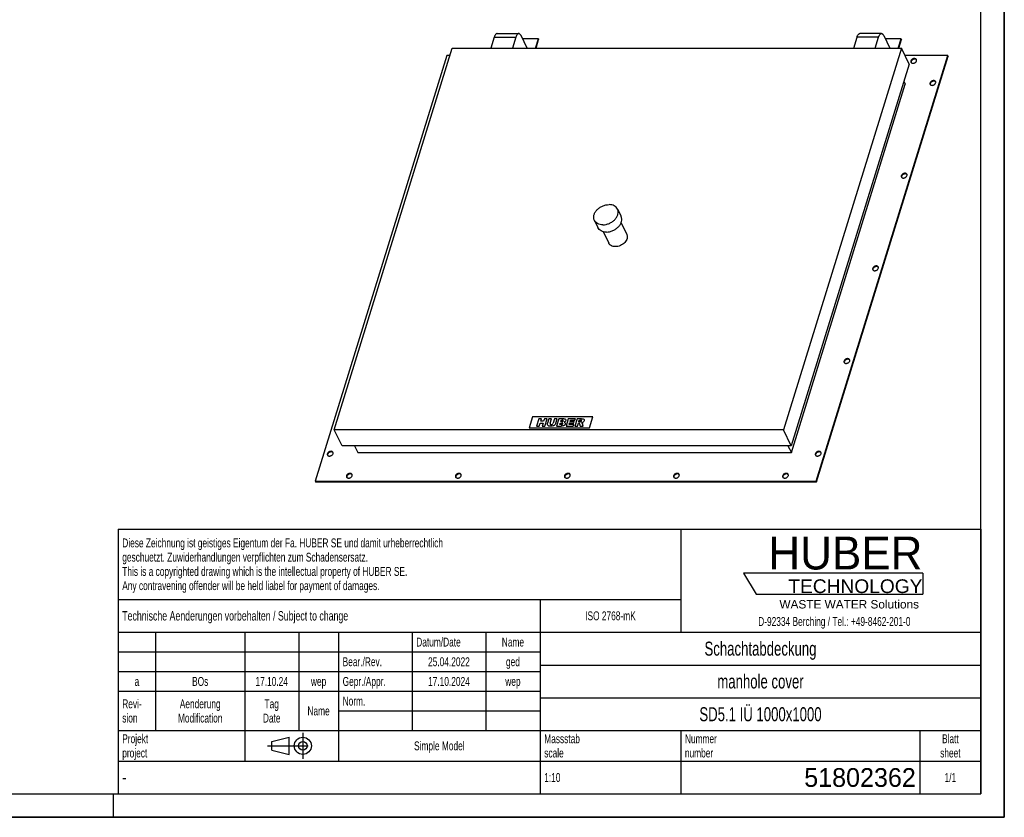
# Model space of a CAD drawing. Header units: millimetres. Extents: x 0 to 4200, y 0 to 2970.
# Tile 4 of 5: x 2100 to 4200, y 0 to 1702. Entities that reach past the tile are written whole.
import ezdxf

# ---------------------------------------------------------------- set-up
doc = ezdxf.new("R2010")
doc.units = ezdxf.units.MM
doc.header["$LTSCALE"] = 231
doc.linetypes.add('CENTER', pattern=[0.6, 0.375, -0.075, 0.075, -0.075])
doc.layers.get('0').update_dxf_attribs({"linetype": 'CONTINUOUS'})
for name, color, linetype in [('053_NOTES', 7, 'CONTINUOUS'), ('_ACHSEN', 7, 'CONTINUOUS'), ('_KURVEN', 7, 'CONTINUOUS'), ('HUBER_Logo_BL2', 7, 'CONTINUOUS')]:
    doc.layers.add(name, color=color, linetype=linetype)
doc.styles.get("Standard").update_dxf_attribs({"font": 'txt', "width": 0.7})
doc.styles.add('TEXTSTYLE_2', font='txt')
doc.styles.add('TEXTSTYLE_3', font='arial.ttf')
doc.styles.add('TEXTSTYLE_4', font='txt', dxfattribs={"width": 0.8})
doc.styles.add('TEXTSTYLE_5', font='txt')

# ---------------------------------------------------------------- blocks, each defined once
blk = doc.blocks.new('HUBER_LOGO_BL2', base_point=(3837.5, 503.7))
at = {"layer": 'HUBER_Logo_BL2', "color": 5, "linetype": 'Continuous'}
for p, q in [((4026.4, 521), (3643.9, 521)), ((3643.9, 521), (3670.9, 476)), ((4026.4, 521), (4026.4, 476)), ((3670.9, 476), (4026.4, 476))]:
    blk.add_line(p, q, dxfattribs=at)
at = {"layer": 'HUBER_Logo_BL2', "color": 2, "linetype": 'Continuous', "attachment_point": 3, "line_spacing_factor": 0.78}
for s, insert, char_height, width, style in [('HUBER\\P\\fArial;\\H29.25;TECHNOLOGY ', (4025.4, 599.1), 70.2, 387.672, 'TEXTSTYLE_2'), ('WASTE WATER Solutions', (4018, 463.6), 18, 297.033, 'TEXTSTYLE_3')]:
    blk.add_mtext(s, dxfattribs=dict(at, insert=insert, char_height=char_height, width=width, style=style))
at = {"layer": 'HUBER_Logo_BL2', "color": 2, "linetype": 'Continuous', "insert": (3837.5, 427.4), "char_height": 19, "width": 810.893, "attachment_point": 2, "line_spacing_factor": 0.96}
blk.add_mtext('D-92334 Berching / Tel.: +49-8462-201-0', dxfattribs=at)
blk = doc.blocks.new('PROJEKTIONSMETHODE_1_BL3', base_point=(2680, 152.5))
at = {"color": 2, "linetype": 'Continuous'}
for p, q in [((2637.8, 161.7), (2674.5, 170.8)), ((2674.5, 134.2), (2674.5, 170.8)), ((2637.8, 143.3), (2637.8, 161.7)), ((2637.8, 143.3), (2674.5, 134.2))]:
    blk.add_line(p, q, dxfattribs=at)
at = {"color": 2, "linetype": 'CENTER'}
for p, q in [((2703.8, 180), (2703.8, 125)), ((2628.7, 152.5), (2731.3, 152.5))]:
    blk.add_line(p, q, dxfattribs=at)
at = {"color": 2, "linetype": 'Continuous'}
for radius in [18.3, 9.17]:
    blk.add_circle((2703.8, 152.5), radius, dxfattribs=at)
blk = doc.blocks.new('*T26')
at = {"color": 3, "linetype": 'Continuous'}
for p, q in [((0, 0), (1840, 0)), ((0, 0), (0, -565)), ((1200, 0), (1200, -220)), ((1840, 0), (1840, -565)), ((0, -150), (1200, -150)), ((900, -150), (900, -565)), ((0, -220), (1840, -220)), ((80, -220), (80, -430)), ((270, -220), (270, -495)), ((385, -220), (385, -430)), ((470, -220), (470, -495)), ((627, -220), (627, -430)), ((784, -220), (784, -430)), ((0, -262), (900, -262)), ((900, -290), (1840, -290)), ((0, -304), (900, -304)), ((0, -346), (900, -346)), ((900, -360), (1840, -360)), ((470, -388), (900, -388)), ((0, -430), (1840, -430)), ((1200, -430), (1200, -565)), ((1710, -430), (1710, -565)), ((0, -495), (1840, -495)), ((0, -565), (1840, -565))]:
    blk.add_line(p, q, dxfattribs=at)
at = {"layer": '053_NOTES', "color": 2, "linetype": 'Continuous', "line_spacing_factor": 0.96}
for s, insert, char_height, width, attachment_point in [('Diese Zeichnung ist geistiges Eigentum der Fa. HUBER SE und damit urheberrechtlich \\Pgeschuetzt. Zuwiderhandlungen verpflichten zum Schadensersatz.\\PThis is a copyrighted drawing which is the intellectual property of HUBER SE.\\PAny contravening offender will be held liabel for payment of damages.', (8.75, -19.9), 19, 2214.8571, 1), ('Technische Aenderungen vorbehalten / Subject to change', (8.75, -175), 20, 1524.7619, 1), ('ISO 2768-mK', (1050, -175.5), 19, 332.9524, 2), ('Datum/Date', (635.75, -231.5), 19, 292.2381, 1), ('Name', (842, -231.5), 19, 126.6667, 2), ('Schachtabdeckung', (1370, -240), 30, 680, 2), ('Bear./Rev.', (478.75, -273.5), 19, 272.3333, 1), ('ged', (842, -273.5), 19, 88.6667, 2), ('25.04.2022', (705.5, -273.5), 19, 286.8095, 2), ('Gepr./Appr.', (478.75, -315.5), 19, 299.4762, 1), ('manhole cover', (1370, -310), 30, 564.2857, 2), ('a', (40, -315.5), 19, 34.381, 2), ('BOs', (175, -315.5), 19, 94.0952, 2), ('17.10.24', (327.5, -315.5), 19, 213.5238, 2), ('wep', (427.5, -315.5), 19, 99.5238, 2), ('17.10.2024', (705.5, -315.5), 19, 273.2381, 2), ('wep', (842, -315.5), 19, 99.5238, 2), ('Revi-\\Psion', (8.75, -363.3), 19, 138.4286, 1), ('Aenderung\\PModification', (175, -363.3), 19, 303.0952, 2), ('Tag\\PDate', (327.5, -363.3), 19, 117.619, 2), ('Norm. ', (478.75, -357.5), 19, 175.5238, 1), ('SD5.1 IÜ 1000x1000', (1370, -380), 30, 793.4286, 2), ('Name', (427.5, -378.5), 19, 126.6667, 2), ('Projekt\\Pproject', (8.75, -437.8), 19, 183.6667, 1), ('Massstab\\Pscale', (908.75, -437.8), 19, 224.381, 1), ('Nummer\\Pnumber', (1208.75, -437.8), 19, 186.381, 1), ('Blatt\\Psheet', (1775, -437.8), 19, 137.5238, 2), ('Simple Model', (685, -453), 19, 328.4286, 2), ('1:10', (908.75, -520.5), 19, 94.0952, 1), ('1/1', (1775, -520.5), 19, 79.619, 2)]:
    blk.add_mtext(s, dxfattribs=dict(at, insert=insert, char_height=char_height, width=width, attachment_point=attachment_point))
for s, insert, char_height, width, attachment_point, style in [('51802362', (1701.25, -510), 40, 546.6667, 3, 'TEXTSTYLE_5'), ('-', (8.75, -517.5), 25, 18.3333, 1, 'TEXTSTYLE_4')]:
    blk.add_mtext(s, dxfattribs=dict(at, insert=insert, char_height=char_height, width=width, attachment_point=attachment_point, style=style))

msp = doc.modelspace()

# ---------------------------------------------------------------- linework, layer by layer
at = {"color": 7, "linetype": 'Continuous'}
for p, q in [((4200, 0), (4200, 2970)), ((3112.212, 1664.925), (3105.053, 1641.759)), ((3118.313, 1672.493), (3164.366, 1672.493)), ((3158.265, 1664.925), (3151.106, 1641.759)), ((3182.163, 1641.759), (3169.207, 1668.16)), ((3206.205, 1661.133), (3172.656, 1661.133)), ((3200.219, 1641.759), (3206.205, 1661.133)), ((3201.213, 1641.759), (3206.816, 1659.889)), ((3206.205, 1661.133), (3206.816, 1659.889)), ((3878.744, 1641.759), (3885.903, 1664.925)), ((3938.057, 1672.493), (3892.004, 1672.493)), ((3924.797, 1641.759), (3931.956, 1664.925)), ((3942.899, 1668.16), (3955.854, 1641.759)), ((3979.897, 1661.133), (3946.347, 1661.133)), ((3973.91, 1641.759), (3979.897, 1661.133)), ((3974.904, 1641.759), (3980.507, 1659.889)), ((3979.897, 1661.133), (3980.507, 1659.889)), ((2770.802, 827.099), (3022.551, 1641.759)), ((3022.551, 1641.759), (3980.454, 1641.759)), ((3980.454, 1641.759), (3728.705, 827.099)), ((3997.232, 1607.571), (3980.454, 1641.759)), ((3011.1, 1625.883), (2730.303, 717.224)), ((3017.645, 1625.883), (3011.1, 1625.883)), ((3798.734, 717.224), (4079.531, 1625.883)), ((3799.344, 715.98), (4080.141, 1624.64)), ((4079.531, 1625.883), (3988.245, 1625.883)), ((4079.531, 1625.883), (4080.141, 1624.64)), ((3997.232, 1607.571), (3745.483, 792.911)), ((3745.773, 778.323), (3988.807, 1564.783)), ((3985.863, 1570.782), (3988.807, 1564.783)), ((2787.579, 792.911), (2770.802, 827.099)), ((3728.705, 827.099), (2770.802, 827.099)), ((3745.483, 792.911), (3728.705, 827.099)), ((3745.483, 792.911), (2787.579, 792.911)), ((2813.869, 792.911), (2821.027, 778.323)), ((2821.027, 778.323), (3745.773, 778.323)), ((3738.614, 792.911), (3745.773, 778.323)), ((2730.303, 717.224), (2730.913, 715.98)), ((2730.303, 717.224), (3798.734, 717.224)), ((2730.913, 715.98), (3799.344, 715.98)), ((3798.734, 717.224), (3799.344, 715.98)), ((0, 0), (4200, 0))]:
    msp.add_line(p, q, dxfattribs=at)
at = {"color": 3, "linetype": 'Continuous'}
for p, q in [((4200, 2970), (4200, 0)), ((2300, 0), (2300, 50)), ((4200, 0), (0, 0))]:
    msp.add_line(p, q, dxfattribs=at)
at = {"color": 5, "linetype": 'Continuous'}
for p, q in [((4150, 50), (4150, 2920)), ((50, 50), (4150, 50))]:
    msp.add_line(p, q, dxfattribs=at)
at = {"color": 9, "linetype": 'Continuous'}
for p, q in [((3112.212, 1664.925), (3158.265, 1664.925)), ((3931.956, 1664.925), (3885.903, 1664.925))]:
    msp.add_line(p, q, dxfattribs=at)
at = {"color": 7, "linetype": 'Continuous'}
for points, knots in [([(3118.313, 1672.493), (3118.018, 1672.493), (3117.407, 1672.402), (3116.525, 1672.003), (3115.678, 1671.359), (3114.536, 1670.115), (3113.277, 1667.963), (3112.548, 1666.012), (3112.212, 1664.925)], [0, 0, 0, 0, 0.0859084, 0.1775402, 0.27940988, 0.39440343, 0.66812713, 1, 1, 1, 1]), ([(3164.366, 1672.493), (3164.072, 1672.493), (3163.46, 1672.402), (3162.578, 1672.003), (3161.731, 1671.359), (3160.589, 1670.115), (3159.33, 1667.963), (3158.601, 1666.012), (3158.265, 1664.925)], [0, 0, 0, 0, 0.0859084, 0.1775402, 0.27940988, 0.39440343, 0.66812713, 1, 1, 1, 1]), ([(3169.207, 1668.16), (3168.892, 1668.803), (3168.236, 1669.956), (3167.054, 1671.364), (3165.764, 1672.271), (3164.809, 1672.493), (3164.366, 1672.493)], [0, 0, 0, 0, 0.31594779, 0.58208423, 0.80455749, 1, 1, 1, 1]), ([(3885.903, 1664.925), (3886.239, 1666.012), (3886.969, 1667.963), (3888.227, 1670.115), (3889.369, 1671.359), (3890.217, 1672.003), (3891.098, 1672.402), (3891.71, 1672.493), (3892.004, 1672.493)], [0, 0, 0, 0, 0.33187287, 0.60559657, 0.72059012, 0.8224598, 0.9140916, 1, 1, 1, 1]), ([(3931.956, 1664.925), (3932.292, 1666.012), (3933.022, 1667.963), (3934.28, 1670.115), (3935.422, 1671.359), (3936.27, 1672.003), (3937.151, 1672.402), (3937.763, 1672.493), (3938.057, 1672.493)], [0, 0, 0, 0, 0.33187287, 0.60559657, 0.72059012, 0.8224598, 0.9140916, 1, 1, 1, 1]), ([(3938.057, 1672.493), (3938.501, 1672.493), (3939.456, 1672.271), (3940.745, 1671.364), (3941.927, 1669.956), (3942.583, 1668.803), (3942.899, 1668.16)], [0, 0, 0, 0, 0.19544251, 0.41791577, 0.68405221, 1, 1, 1, 1])]:
    msp.add_open_spline(points, degree=3, knots=knots, dxfattribs=at)
at = {"layer": '_ACHSEN', "color": 7, "linetype": 'Continuous'}
for p, q in [((3374.997, 1298.138), (3382.623, 1282.598)), ((3325.622, 1273.908), (3333.248, 1258.368)), ((3382.531, 1268.485), (3394.66, 1243.769)), ((3344.467, 1249.807), (3356.596, 1225.09))]:
    msp.add_line(p, q, dxfattribs=at)
for points, knots in [([(4012.656, 1616.996), (4012.435, 1617.446), (4011.752, 1618.283), (4010.258, 1619.047), (4008.456, 1619.309), (4006.515, 1619.069), (4004.607, 1618.354), (4002.434, 1616.93), (4001.196, 1615.307), (4000.834, 1614.133)], [0, 0, 0, 0, 0.10245496, 0.21314571, 0.33593286, 0.46959319, 0.60933221, 0.74866057, 1, 1, 1, 1]), ([(4012.898, 1616.342), (4012.601, 1616.725), (4011.801, 1617.398), (4010.271, 1617.941), (4008.515, 1618.038), (4006.677, 1617.693), (4004.905, 1616.935), (4002.909, 1615.528), (4001.784, 1613.991), (4001.444, 1612.89)], [0, 0, 0, 0, 0.10397575, 0.21770788, 0.34280616, 0.47700441, 0.61553922, 0.75260049, 1, 1, 1, 1]), ([(4000.834, 1614.133), (4000.685, 1613.652), (4000.536, 1612.666), (4000.778, 1611.691), (4000.985, 1611.269)], [0, 0, 0, 0, 0.51739376, 1, 1, 1, 1]), ([(4000.985, 1611.269), (4001.206, 1610.82), (4001.889, 1609.983), (4003.383, 1609.219), (4005.185, 1608.957), (4007.126, 1609.197), (4009.034, 1609.912), (4011.207, 1611.336), (4012.445, 1612.959), (4012.807, 1614.133)], [0, 0, 0, 0, 0.10245496, 0.21314571, 0.33593286, 0.46959319, 0.60933221, 0.74866057, 1, 1, 1, 1]), ([(4001.444, 1612.89), (4001.33, 1612.523), (4001.192, 1611.783), (4001.264, 1611.03), (4001.354, 1610.681)], [0, 0, 0, 0, 0.51538626, 1, 1, 1, 1]), ([(4012.807, 1614.133), (4012.956, 1614.614), (4013.105, 1615.599), (4012.863, 1616.575), (4012.656, 1616.996)], [0, 0, 0, 0, 0.51739376, 1, 1, 1, 1]), ([(4041.573, 1567.133), (4041.425, 1566.652), (4041.276, 1565.667), (4041.518, 1564.692), (4041.725, 1564.27)], [0, 0, 0, 0, 0.51739376, 1, 1, 1, 1]), ([(4053.395, 1569.997), (4053.175, 1570.446), (4052.491, 1571.284), (4050.997, 1572.047), (4049.196, 1572.309), (4047.255, 1572.07), (4045.346, 1571.354), (4043.174, 1569.93), (4041.936, 1568.307), (4041.573, 1567.133)], [0, 0, 0, 0, 0.10245496, 0.21314571, 0.33593286, 0.46959319, 0.60933221, 0.74866057, 1, 1, 1, 1]), ([(4041.725, 1564.27), (4041.945, 1563.82), (4042.629, 1562.983), (4044.123, 1562.22), (4045.925, 1561.957), (4047.866, 1562.197), (4049.774, 1562.912), (4051.946, 1564.336), (4053.184, 1565.96), (4053.547, 1567.133)], [0, 0, 0, 0, 0.10245496, 0.21314571, 0.33593286, 0.46959319, 0.60933221, 0.74866057, 1, 1, 1, 1]), ([(4042.183, 1565.89), (4042.07, 1565.524), (4041.932, 1564.783), (4042.004, 1564.031), (4042.093, 1563.681)], [0, 0, 0, 0, 0.51538626, 1, 1, 1, 1]), ([(4053.637, 1569.343), (4053.34, 1569.726), (4052.54, 1570.398), (4051.011, 1570.941), (4049.254, 1571.039), (4047.417, 1570.693), (4045.645, 1569.936), (4043.649, 1568.528), (4042.524, 1566.992), (4042.183, 1565.89)], [0, 0, 0, 0, 0.10397575, 0.21770788, 0.34280616, 0.47700441, 0.61553922, 0.75260049, 1, 1, 1, 1]), ([(4053.547, 1567.133), (4053.696, 1567.615), (4053.844, 1568.6), (4053.602, 1569.575), (4053.395, 1569.997)], [0, 0, 0, 0, 0.51739376, 1, 1, 1, 1]), ([(3980.451, 1369.343), (3980.303, 1368.862), (3980.154, 1367.877), (3980.396, 1366.901), (3980.603, 1366.48)], [0, 0, 0, 0, 0.51739376, 1, 1, 1, 1]), ([(3992.274, 1372.207), (3992.053, 1372.656), (3991.37, 1373.494), (3989.875, 1374.257), (3988.074, 1374.519), (3986.133, 1374.279), (3984.225, 1373.564), (3982.052, 1372.14), (3980.814, 1370.517), (3980.451, 1369.343)], [0, 0, 0, 0, 0.10245496, 0.21314571, 0.33593286, 0.46959319, 0.60933221, 0.74866057, 1, 1, 1, 1]), ([(3980.603, 1366.48), (3980.824, 1366.03), (3981.507, 1365.193), (3983.001, 1364.429), (3984.803, 1364.167), (3986.744, 1364.407), (3988.652, 1365.122), (3990.825, 1366.546), (3992.063, 1368.17), (3992.425, 1369.343)], [0, 0, 0, 0, 0.10245496, 0.21314571, 0.33593286, 0.46959319, 0.60933221, 0.74866057, 1, 1, 1, 1]), ([(3981.062, 1368.1), (3980.948, 1367.734), (3980.81, 1366.993), (3980.882, 1366.24), (3980.972, 1365.891)], [0, 0, 0, 0, 0.51538626, 1, 1, 1, 1]), ([(3992.516, 1371.553), (3992.218, 1371.936), (3991.419, 1372.608), (3989.889, 1373.151), (3988.133, 1373.249), (3986.295, 1372.903), (3984.523, 1372.146), (3982.527, 1370.738), (3981.402, 1369.202), (3981.062, 1368.1)], [0, 0, 0, 0, 0.10397575, 0.21770788, 0.34280616, 0.47700441, 0.61553922, 0.75260049, 1, 1, 1, 1]), ([(3992.425, 1369.343), (3992.574, 1369.824), (3992.723, 1370.81), (3992.481, 1371.785), (3992.274, 1372.207)], [0, 0, 0, 0, 0.51739376, 1, 1, 1, 1]), ([(3325.622, 1273.908), (3325.227, 1274.714), (3324.582, 1276.418), (3323.927, 1280.099), (3324.399, 1285.085), (3326.848, 1290.93), (3330.949, 1296.376), (3336.404, 1301.065), (3342.834, 1304.688), (3349.788, 1306.995), (3354.611, 1307.564), (3356.967, 1307.564)], [0, 0, 0, 0, 0.05052474, 0.10188058, 0.20948639, 0.32689501, 0.4544748, 0.58990062, 0.72912664, 0.86736053, 1, 1, 1, 1]), ([(3374.997, 1298.138), (3374.285, 1299.589), (3372.294, 1302.33), (3368.033, 1305.348), (3362.776, 1307.185), (3358.947, 1307.564), (3356.967, 1307.564)], [0, 0, 0, 0, 0.2268552, 0.46504579, 0.72205395, 1, 1, 1, 1]), ([(3343.653, 1264.481), (3346.009, 1264.481), (3350.831, 1265.05), (3357.786, 1267.358), (3364.216, 1270.981), (3369.671, 1275.67), (3373.772, 1281.115), (3376.221, 1286.961), (3376.692, 1291.947), (3376.037, 1295.628), (3375.393, 1297.332), (3374.997, 1298.138)], [0, 0, 0, 0, 0.13263947, 0.27087336, 0.41009938, 0.5455252, 0.67310499, 0.79051361, 0.89811942, 0.94947526, 1, 1, 1, 1]), ([(3351.279, 1248.941), (3353.635, 1248.941), (3358.457, 1249.51), (3365.412, 1251.818), (3371.842, 1255.44), (3377.297, 1260.13), (3381.398, 1265.575), (3383.847, 1271.42), (3384.318, 1276.406), (3383.663, 1280.087), (3383.019, 1281.792), (3382.623, 1282.598)], [0, 0, 0, 0, 0.13263947, 0.27087336, 0.41009938, 0.5455252, 0.67310499, 0.79051361, 0.89811942, 0.94947526, 1, 1, 1, 1]), ([(3343.653, 1264.481), (3341.672, 1264.481), (3337.843, 1264.861), (3332.586, 1266.698), (3328.325, 1269.716), (3326.334, 1272.457), (3325.622, 1273.908)], [0, 0, 0, 0, 0.27794605, 0.53495421, 0.7731448, 1, 1, 1, 1]), ([(3351.279, 1248.941), (3349.298, 1248.941), (3345.47, 1249.32), (3340.212, 1251.158), (3335.951, 1254.176), (3333.96, 1256.917), (3333.248, 1258.368)], [0, 0, 0, 0, 0.27794605, 0.53495421, 0.7731448, 1, 1, 1, 1]), ([(3394.66, 1243.769), (3394.965, 1243.148), (3395.462, 1241.834), (3395.967, 1238.996), (3395.603, 1235.152), (3393.715, 1230.646), (3390.555, 1226.448), (3386.345, 1222.832), (3379.836, 1219.159), (3374.186, 1217.823), (3370.496, 1217.823)], [0, 0, 0, 0, 0.05059755, 0.10202738, 0.20978826, 0.32736607, 0.4551297, 0.59075066, 0.73017731, 1, 1, 1, 1]), ([(3370.496, 1217.823), (3368.97, 1217.823), (3366.018, 1218.115), (3361.965, 1219.532), (3358.68, 1221.858), (3357.145, 1223.971), (3356.596, 1225.09)], [0, 0, 0, 0, 0.27794605, 0.53495421, 0.7731448, 1, 1, 1, 1]), ([(3931.152, 1174.417), (3930.931, 1174.866), (3930.248, 1175.704), (3928.754, 1176.467), (3926.952, 1176.729), (3925.011, 1176.489), (3923.103, 1175.774), (3920.931, 1174.35), (3919.692, 1172.727), (3919.33, 1171.553)], [0, 0, 0, 0, 0.10245496, 0.21314571, 0.33593286, 0.46959319, 0.60933221, 0.74866057, 1, 1, 1, 1]), ([(3919.33, 1171.553), (3919.181, 1171.072), (3919.032, 1170.087), (3919.274, 1169.111), (3919.481, 1168.69)], [0, 0, 0, 0, 0.51739376, 1, 1, 1, 1]), ([(3919.481, 1168.69), (3919.702, 1168.24), (3920.385, 1167.403), (3921.88, 1166.639), (3923.681, 1166.377), (3925.622, 1166.617), (3927.531, 1167.332), (3929.703, 1168.756), (3930.941, 1170.38), (3931.304, 1171.553)], [0, 0, 0, 0, 0.10245496, 0.21314571, 0.33593286, 0.46959319, 0.60933221, 0.74866057, 1, 1, 1, 1]), ([(3919.94, 1170.31), (3919.827, 1169.944), (3919.688, 1169.203), (3919.76, 1168.45), (3919.85, 1168.101)], [0, 0, 0, 0, 0.51538626, 1, 1, 1, 1]), ([(3931.394, 1173.763), (3931.097, 1174.146), (3930.297, 1174.818), (3928.767, 1175.361), (3927.011, 1175.458), (3925.173, 1175.113), (3923.401, 1174.355), (3921.405, 1172.948), (3920.28, 1171.412), (3919.94, 1170.31)], [0, 0, 0, 0, 0.10397575, 0.21770788, 0.34280616, 0.47700441, 0.61553922, 0.75260049, 1, 1, 1, 1]), ([(3931.304, 1171.553), (3931.452, 1172.034), (3931.601, 1173.02), (3931.359, 1173.995), (3931.152, 1174.417)], [0, 0, 0, 0, 0.51739376, 1, 1, 1, 1]), ([(3858.208, 973.763), (3858.059, 973.282), (3857.911, 972.297), (3858.153, 971.321), (3858.36, 970.9)], [0, 0, 0, 0, 0.51739376, 1, 1, 1, 1]), ([(3870.03, 976.627), (3869.81, 977.076), (3869.126, 977.913), (3867.632, 978.677), (3865.83, 978.939), (3863.889, 978.699), (3861.981, 977.984), (3859.809, 976.56), (3858.571, 974.937), (3858.208, 973.763)], [0, 0, 0, 0, 0.10245496, 0.21314571, 0.33593286, 0.46959319, 0.60933221, 0.74866057, 1, 1, 1, 1]), ([(3858.36, 970.9), (3858.58, 970.45), (3859.264, 969.613), (3860.758, 968.849), (3862.56, 968.587), (3864.5, 968.827), (3866.409, 969.542), (3868.581, 970.966), (3869.819, 972.589), (3870.182, 973.763)], [0, 0, 0, 0, 0.10245496, 0.21314571, 0.33593286, 0.46959319, 0.60933221, 0.74866057, 1, 1, 1, 1]), ([(3858.818, 972.52), (3858.705, 972.154), (3858.566, 971.413), (3858.638, 970.66), (3858.728, 970.311)], [0, 0, 0, 0, 0.51538626, 1, 1, 1, 1]), ([(3870.272, 975.973), (3869.975, 976.356), (3869.175, 977.028), (3867.645, 977.571), (3865.889, 977.668), (3864.052, 977.323), (3862.279, 976.565), (3860.283, 975.158), (3859.159, 973.622), (3858.818, 972.52)], [0, 0, 0, 0, 0.10397575, 0.21770788, 0.34280616, 0.47700441, 0.61553922, 0.75260049, 1, 1, 1, 1]), ([(3870.182, 973.763), (3870.331, 974.244), (3870.479, 975.23), (3870.237, 976.205), (3870.03, 976.627)], [0, 0, 0, 0, 0.51739376, 1, 1, 1, 1]), ([(2768.109, 778.837), (2767.889, 779.286), (2767.206, 780.123), (2765.711, 780.887), (2763.91, 781.149), (2761.969, 780.909), (2760.06, 780.194), (2757.888, 778.77), (2756.65, 777.147), (2756.287, 775.973)], [0, 0, 0, 0, 0.10245496, 0.21314571, 0.33593286, 0.46959319, 0.60933221, 0.74866057, 1, 1, 1, 1]), ([(2768.351, 778.183), (2768.054, 778.565), (2767.255, 779.238), (2765.725, 779.781), (2763.968, 779.878), (2762.131, 779.533), (2760.359, 778.775), (2758.363, 777.368), (2757.238, 775.832), (2756.897, 774.73)], [0, 0, 0, 0, 0.10397575, 0.21770788, 0.34280616, 0.47700441, 0.61553922, 0.75260049, 1, 1, 1, 1]), ([(2768.261, 775.973), (2768.41, 776.454), (2768.558, 777.44), (2768.316, 778.415), (2768.109, 778.837)], [0, 0, 0, 0, 0.51739376, 1, 1, 1, 1]), ([(3808.908, 778.837), (3808.688, 779.286), (3808.005, 780.123), (3806.51, 780.887), (3804.709, 781.149), (3802.768, 780.909), (3800.859, 780.194), (3798.687, 778.77), (3797.449, 777.147), (3797.086, 775.973)], [0, 0, 0, 0, 0.10245496, 0.21314571, 0.33593286, 0.46959319, 0.60933221, 0.74866057, 1, 1, 1, 1]), ([(3809.15, 778.183), (3808.853, 778.565), (3808.053, 779.238), (3806.524, 779.781), (3804.767, 779.878), (3802.93, 779.533), (3801.158, 778.775), (3799.162, 777.368), (3798.037, 775.832), (3797.696, 774.73)], [0, 0, 0, 0, 0.10397575, 0.21770788, 0.34280616, 0.47700441, 0.61553922, 0.75260049, 1, 1, 1, 1]), ([(3809.06, 775.973), (3809.209, 776.454), (3809.357, 777.44), (3809.115, 778.415), (3808.908, 778.837)], [0, 0, 0, 0, 0.51739376, 1, 1, 1, 1]), ([(2756.287, 775.973), (2756.139, 775.492), (2755.99, 774.507), (2756.232, 773.531), (2756.439, 773.11)], [0, 0, 0, 0, 0.51739376, 1, 1, 1, 1]), ([(2756.439, 773.11), (2756.66, 772.66), (2757.343, 771.823), (2758.837, 771.059), (2760.639, 770.797), (2762.58, 771.037), (2764.488, 771.752), (2766.66, 773.176), (2767.898, 774.799), (2768.261, 775.973)], [0, 0, 0, 0, 0.10245496, 0.21314571, 0.33593286, 0.46959319, 0.60933221, 0.74866057, 1, 1, 1, 1]), ([(2756.897, 774.73), (2756.784, 774.364), (2756.646, 773.623), (2756.718, 772.87), (2756.807, 772.521)], [0, 0, 0, 0, 0.51538626, 1, 1, 1, 1]), ([(3797.086, 775.973), (3796.938, 775.492), (3796.789, 774.507), (3797.031, 773.531), (3797.238, 773.11)], [0, 0, 0, 0, 0.51739376, 1, 1, 1, 1]), ([(3797.238, 773.11), (3797.459, 772.66), (3798.142, 771.823), (3799.636, 771.059), (3801.438, 770.797), (3803.379, 771.037), (3805.287, 771.752), (3807.459, 773.176), (3808.697, 774.799), (3809.06, 775.973)], [0, 0, 0, 0, 0.10245496, 0.21314571, 0.33593286, 0.46959319, 0.60933221, 0.74866057, 1, 1, 1, 1]), ([(3797.696, 774.73), (3797.583, 774.364), (3797.445, 773.623), (3797.517, 772.87), (3797.606, 772.521)], [0, 0, 0, 0, 0.51538626, 1, 1, 1, 1]), ([(2797.027, 728.973), (2796.878, 728.492), (2796.73, 727.507), (2796.972, 726.532), (2797.179, 726.11)], [0, 0, 0, 0, 0.51739376, 1, 1, 1, 1]), ([(2808.849, 731.837), (2808.629, 732.287), (2807.945, 733.124), (2806.451, 733.887), (2804.649, 734.149), (2802.708, 733.91), (2800.8, 733.195), (2798.628, 731.77), (2797.39, 730.147), (2797.027, 728.973)], [0, 0, 0, 0, 0.10245496, 0.21314571, 0.33593286, 0.46959319, 0.60933221, 0.74866057, 1, 1, 1, 1]), ([(2797.179, 726.11), (2797.399, 725.66), (2798.083, 724.823), (2799.577, 724.06), (2801.379, 723.797), (2803.319, 724.037), (2805.228, 724.752), (2807.4, 726.177), (2808.638, 727.8), (2809.001, 728.973)], [0, 0, 0, 0, 0.10245496, 0.21314571, 0.33593286, 0.46959319, 0.60933221, 0.74866057, 1, 1, 1, 1]), ([(2797.637, 727.73), (2797.524, 727.364), (2797.385, 726.624), (2797.457, 725.871), (2797.547, 725.522)], [0, 0, 0, 0, 0.51538626, 1, 1, 1, 1]), ([(2809.091, 731.183), (2808.794, 731.566), (2807.994, 732.238), (2806.464, 732.782), (2804.708, 732.879), (2802.871, 732.534), (2801.098, 731.776), (2799.102, 730.368), (2797.978, 728.832), (2797.637, 727.73)], [0, 0, 0, 0, 0.10397575, 0.21770788, 0.34280616, 0.47700441, 0.61553922, 0.75260049, 1, 1, 1, 1]), ([(2809.001, 728.973), (2809.15, 729.455), (2809.298, 730.44), (2809.056, 731.415), (2808.849, 731.837)], [0, 0, 0, 0, 0.51739376, 1, 1, 1, 1]), ([(3029.595, 728.973), (3029.446, 728.492), (3029.298, 727.507), (3029.54, 726.532), (3029.747, 726.11)], [0, 0, 0, 0, 0.51739376, 1, 1, 1, 1]), ([(3041.417, 731.837), (3041.196, 732.287), (3040.513, 733.124), (3039.019, 733.887), (3037.217, 734.149), (3035.276, 733.91), (3033.368, 733.195), (3031.196, 731.77), (3029.958, 730.147), (3029.595, 728.973)], [0, 0, 0, 0, 0.10245496, 0.21314571, 0.33593286, 0.46959319, 0.60933221, 0.74866057, 1, 1, 1, 1]), ([(3029.747, 726.11), (3029.967, 725.66), (3030.65, 724.823), (3032.145, 724.06), (3033.946, 723.797), (3035.887, 724.037), (3037.796, 724.752), (3039.968, 726.177), (3041.206, 727.8), (3041.569, 728.973)], [0, 0, 0, 0, 0.10245496, 0.21314571, 0.33593286, 0.46959319, 0.60933221, 0.74866057, 1, 1, 1, 1]), ([(3030.205, 727.73), (3030.092, 727.364), (3029.953, 726.624), (3030.025, 725.871), (3030.115, 725.522)], [0, 0, 0, 0, 0.51538626, 1, 1, 1, 1]), ([(3041.659, 731.183), (3041.362, 731.566), (3040.562, 732.238), (3039.032, 732.782), (3037.276, 732.879), (3035.439, 732.534), (3033.666, 731.776), (3031.67, 730.368), (3030.545, 728.832), (3030.205, 727.73)], [0, 0, 0, 0, 0.10397575, 0.21770788, 0.34280616, 0.47700441, 0.61553922, 0.75260049, 1, 1, 1, 1]), ([(3041.569, 728.973), (3041.717, 729.455), (3041.866, 730.44), (3041.624, 731.415), (3041.417, 731.837)], [0, 0, 0, 0, 0.51739376, 1, 1, 1, 1]), ([(3262.163, 728.973), (3262.014, 728.492), (3261.865, 727.507), (3262.107, 726.532), (3262.314, 726.11)], [0, 0, 0, 0, 0.51739376, 1, 1, 1, 1]), ([(3273.985, 731.837), (3273.764, 732.287), (3273.081, 733.124), (3271.587, 733.887), (3269.785, 734.149), (3267.844, 733.91), (3265.936, 733.195), (3263.764, 731.77), (3262.526, 730.147), (3262.163, 728.973)], [0, 0, 0, 0, 0.10245496, 0.21314571, 0.33593286, 0.46959319, 0.60933221, 0.74866057, 1, 1, 1, 1]), ([(3262.314, 726.11), (3262.535, 725.66), (3263.218, 724.823), (3264.713, 724.06), (3266.514, 723.797), (3268.455, 724.037), (3270.364, 724.752), (3272.536, 726.177), (3273.774, 727.8), (3274.137, 728.973)], [0, 0, 0, 0, 0.10245496, 0.21314571, 0.33593286, 0.46959319, 0.60933221, 0.74866057, 1, 1, 1, 1]), ([(3262.773, 727.73), (3262.66, 727.364), (3262.521, 726.624), (3262.593, 725.871), (3262.683, 725.522)], [0, 0, 0, 0, 0.51538626, 1, 1, 1, 1]), ([(3274.227, 731.183), (3273.93, 731.566), (3273.13, 732.238), (3271.6, 732.782), (3269.844, 732.879), (3268.006, 732.534), (3266.234, 731.776), (3264.238, 730.368), (3263.113, 728.832), (3262.773, 727.73)], [0, 0, 0, 0, 0.10397575, 0.21770788, 0.34280616, 0.47700441, 0.61553922, 0.75260049, 1, 1, 1, 1]), ([(3274.137, 728.973), (3274.285, 729.455), (3274.434, 730.44), (3274.192, 731.415), (3273.985, 731.837)], [0, 0, 0, 0, 0.51739376, 1, 1, 1, 1]), ([(3494.731, 728.973), (3494.582, 728.492), (3494.433, 727.507), (3494.675, 726.532), (3494.882, 726.11)], [0, 0, 0, 0, 0.51739376, 1, 1, 1, 1]), ([(3506.553, 731.837), (3506.332, 732.287), (3505.649, 733.124), (3504.155, 733.887), (3502.353, 734.149), (3500.412, 733.91), (3498.504, 733.195), (3496.331, 731.77), (3495.093, 730.147), (3494.731, 728.973)], [0, 0, 0, 0, 0.10245496, 0.21314571, 0.33593286, 0.46959319, 0.60933221, 0.74866057, 1, 1, 1, 1]), ([(3494.882, 726.11), (3495.103, 725.66), (3495.786, 724.823), (3497.281, 724.06), (3499.082, 723.797), (3501.023, 724.037), (3502.931, 724.752), (3505.104, 726.177), (3506.342, 727.8), (3506.705, 728.973)], [0, 0, 0, 0, 0.10245496, 0.21314571, 0.33593286, 0.46959319, 0.60933221, 0.74866057, 1, 1, 1, 1]), ([(3495.341, 727.73), (3495.228, 727.364), (3495.089, 726.624), (3495.161, 725.871), (3495.251, 725.522)], [0, 0, 0, 0, 0.51538626, 1, 1, 1, 1]), ([(3506.795, 731.183), (3506.498, 731.566), (3505.698, 732.238), (3504.168, 732.782), (3502.412, 732.879), (3500.574, 732.534), (3498.802, 731.776), (3496.806, 730.368), (3495.681, 728.832), (3495.341, 727.73)], [0, 0, 0, 0, 0.10397575, 0.21770788, 0.34280616, 0.47700441, 0.61553922, 0.75260049, 1, 1, 1, 1]), ([(3506.705, 728.973), (3506.853, 729.455), (3507.002, 730.44), (3506.76, 731.415), (3506.553, 731.837)], [0, 0, 0, 0, 0.51739376, 1, 1, 1, 1]), ([(3727.299, 728.973), (3727.15, 728.492), (3727.001, 727.507), (3727.243, 726.532), (3727.45, 726.11)], [0, 0, 0, 0, 0.51739376, 1, 1, 1, 1]), ([(3739.121, 731.837), (3738.9, 732.287), (3738.217, 733.124), (3736.723, 733.887), (3734.921, 734.149), (3732.98, 733.91), (3731.072, 733.195), (3728.899, 731.77), (3727.661, 730.147), (3727.299, 728.973)], [0, 0, 0, 0, 0.10245496, 0.21314571, 0.33593286, 0.46959319, 0.60933221, 0.74866057, 1, 1, 1, 1]), ([(3727.45, 726.11), (3727.671, 725.66), (3728.354, 724.823), (3729.848, 724.06), (3731.65, 723.797), (3733.591, 724.037), (3735.499, 724.752), (3737.672, 726.177), (3738.91, 727.8), (3739.272, 728.973)], [0, 0, 0, 0, 0.10245496, 0.21314571, 0.33593286, 0.46959319, 0.60933221, 0.74866057, 1, 1, 1, 1]), ([(3727.909, 727.73), (3727.795, 727.364), (3727.657, 726.624), (3727.729, 725.871), (3727.819, 725.522)], [0, 0, 0, 0, 0.51538626, 1, 1, 1, 1]), ([(3739.363, 731.183), (3739.066, 731.566), (3738.266, 732.238), (3736.736, 732.782), (3734.98, 732.879), (3733.142, 732.534), (3731.37, 731.776), (3729.374, 730.368), (3728.249, 728.832), (3727.909, 727.73)], [0, 0, 0, 0, 0.10397575, 0.21770788, 0.34280616, 0.47700441, 0.61553922, 0.75260049, 1, 1, 1, 1]), ([(3739.272, 728.973), (3739.421, 729.455), (3739.57, 730.44), (3739.328, 731.415), (3739.121, 731.837)], [0, 0, 0, 0, 0.51739376, 1, 1, 1, 1])]:
    msp.add_open_spline(points, degree=3, knots=knots, dxfattribs=at)
at = {"layer": '_KURVEN', "color": 4, "linetype": 'Continuous'}
for p, q in [((3193.752, 854.516), (3186.49, 831.016)), ((3322.7, 854.516), (3193.752, 854.516)), ((3207.193, 850.599), (3202.352, 834.933)), ((3212.885, 850.599), (3207.193, 850.599)), ((3208.044, 834.933), (3210.002, 841.27)), ((3210.002, 841.27), (3216.222, 841.27)), ((3211.191, 845.117), (3212.885, 850.599)), ((3217.411, 845.117), (3211.191, 845.117)), ((3216.222, 841.27), (3214.264, 834.933)), ((3219.105, 850.599), (3217.411, 845.117)), ((3224.823, 850.599), (3219.105, 850.599)), ((3219.981, 834.933), (3224.823, 850.599)), ((3228.617, 850.599), (3225.731, 841.259)), ((3234.297, 850.599), (3228.617, 850.599)), ((3231.341, 841.035), (3234.297, 850.599)), ((3240.592, 850.599), (3237.637, 841.035)), ((3246.272, 850.599), (3240.592, 850.599)), ((3243.386, 841.259), (3246.272, 850.599)), ((3250.054, 850.599), (3245.213, 834.933)), ((3260.71, 850.599), (3250.054, 850.599)), ((3251.996, 838.299), (3252.977, 841.473)), ((3252.977, 841.473), (3255.867, 841.473)), ((3253.898, 844.454), (3254.816, 847.425)), ((3256.373, 844.454), (3253.898, 844.454)), ((3254.816, 847.425), (3257.329, 847.425)), ((3270.046, 850.599), (3265.205, 834.933)), ((3285.301, 850.599), (3270.046, 850.599)), ((3272.006, 838.481), (3272.961, 841.569)), ((3272.961, 841.569), (3281.819, 841.569)), ((3273.948, 844.764), (3274.717, 847.254)), ((3282.807, 844.764), (3273.948, 844.764)), ((3274.717, 847.254), (3284.267, 847.254)), ((3281.819, 841.569), (3282.807, 844.764)), ((3288.719, 850.599), (3283.878, 834.933)), ((3284.267, 847.254), (3285.301, 850.599)), ((3298.206, 850.599), (3288.719, 850.599)), ((3289.595, 834.933), (3291.56, 841.291)), ((3291.56, 841.291), (3292.062, 841.291)), ((3292.475, 844.251), (3293.459, 847.436)), ((3294.875, 844.251), (3292.475, 844.251)), ((3293.459, 847.436), (3295.959, 847.436)), ((3315.438, 831.016), (3322.7, 854.516)), ((3186.49, 831.016), (3315.438, 831.016)), ((3202.352, 834.933), (3208.044, 834.933)), ((3214.264, 834.933), (3219.981, 834.933)), ((3245.213, 834.933), (3255.039, 834.933)), ((3254.898, 838.299), (3251.996, 838.299)), ((3265.205, 834.933), (3280.736, 834.933)), ((3281.833, 838.481), (3272.006, 838.481)), ((3280.736, 834.933), (3281.833, 838.481)), ((3283.878, 834.933), (3289.595, 834.933)), ((3294.002, 839.72), (3295.564, 834.933)), ((3295.564, 834.933), (3301.997, 834.933)), ((3301.997, 834.933), (3300.633, 839.464))]:
    msp.add_line(p, q, dxfattribs=at)
for points in [[(3225.438, 838.608), (3225.398, 839.613), (3225.493, 840.49), (3225.731, 841.259)], [(3231.341, 841.035), (3231.077, 840.18), (3231.149, 839.517), (3231.553, 839.036)], [(3236.174, 839.026), (3236.872, 839.496), (3237.369, 840.169), (3237.637, 841.035)], [(3243.386, 841.259), (3243.099, 840.329), (3242.655, 839.464), (3242.062, 838.641)], [(3257.821, 841.045), (3257.504, 841.323), (3256.859, 841.473), (3255.867, 841.473)], [(3256.373, 844.454), (3257.253, 844.454), (3257.908, 844.583), (3258.339, 844.839)], [(3259.02, 847.04), (3258.747, 847.297), (3258.184, 847.425), (3257.329, 847.425)], [(3258.08, 839.934), (3258.222, 840.393), (3258.137, 840.767), (3257.821, 841.045)], [(3258.339, 844.839), (3258.771, 845.096), (3259.065, 845.48), (3259.217, 845.972)], [(3259.217, 845.972), (3259.356, 846.421), (3259.292, 846.784), (3259.02, 847.04)], [(3260.71, 850.599), (3262.482, 850.599), (3263.723, 850.225), (3264.447, 849.477)], [(3263.269, 844.314), (3262.676, 843.867), (3261.904, 843.525), (3260.958, 843.268)], [(3260.958, 843.268), (3262.191, 842.99), (3263.017, 842.531), (3263.44, 841.868)], [(3265.021, 846.698), (3264.734, 845.769), (3264.15, 844.978), (3263.269, 844.314)], [(3263.44, 841.868), (3263.864, 841.206), (3263.924, 840.383), (3263.617, 839.389)], [(3264.447, 849.477), (3265.171, 848.729), (3265.361, 847.799), (3265.021, 846.698)], [(3293.335, 840.92), (3293.003, 841.163), (3292.578, 841.291), (3292.062, 841.291)], [(3294.002, 839.72), (3293.8, 840.339), (3293.587, 840.735), (3293.335, 840.92)], [(3294.875, 844.251), (3295.126, 844.251), (3295.648, 844.315), (3296.448, 844.458)], [(3297.953, 847.027), (3297.663, 847.297), (3296.99, 847.436), (3295.959, 847.436)], [(3296.448, 844.458), (3296.845, 844.529), (3297.196, 844.689), (3297.52, 844.955)], [(3297.52, 844.955), (3297.836, 845.213), (3298.057, 845.523), (3298.163, 845.865)], [(3298.163, 845.865), (3298.318, 846.367), (3298.248, 846.752), (3297.953, 847.027)], [(3300.37, 842.459), (3299.81, 842.21), (3299.082, 842.007), (3298.178, 841.847)], [(3298.178, 841.847), (3298.794, 841.644), (3299.237, 841.451), (3299.482, 841.262)], [(3298.206, 850.599), (3299.965, 850.599), (3301.27, 850.471), (3302.121, 850.214)], [(3299.482, 841.262), (3299.653, 841.131), (3299.872, 840.864), (3300.141, 840.436)], [(3300.141, 840.436), (3300.403, 840.019), (3300.567, 839.699), (3300.633, 839.464)], [(3302.64, 843.992), (3302.014, 843.364), (3301.253, 842.851), (3300.37, 842.459)], [(3302.121, 850.214), (3302.971, 849.958), (3303.564, 849.477), (3303.922, 848.78)], [(3303.999, 846.25), (3303.728, 845.373), (3303.271, 844.625), (3302.64, 843.992)], [(3303.922, 848.78), (3304.278, 848.088), (3304.306, 847.244), (3303.999, 846.25)], [(3226.092, 836.805), (3225.679, 837.39), (3225.462, 837.989), (3225.438, 838.608)], [(3227.63, 835.454), (3227.015, 835.777), (3226.5, 836.226), (3226.092, 836.805)], [(3230.089, 834.826), (3229.066, 834.933), (3228.237, 835.136), (3227.63, 835.454)], [(3232.98, 834.665), (3232.075, 834.665), (3231.111, 834.719), (3230.089, 834.826)], [(3231.553, 839.036), (3231.957, 838.555), (3232.664, 838.32), (3233.657, 838.32)], [(3237.12, 835.188), (3235.913, 834.847), (3234.525, 834.665), (3232.98, 834.665)], [(3233.657, 838.32), (3234.637, 838.32), (3235.476, 838.555), (3236.174, 839.026)], [(3239.799, 836.482), (3238.878, 835.862), (3237.992, 835.435), (3237.12, 835.188)], [(3242.062, 838.641), (3241.468, 837.818), (3240.719, 837.102), (3239.799, 836.482)], [(3254.898, 838.299), (3255.879, 838.299), (3256.613, 838.438), (3257.107, 838.737)], [(3257.656, 835.144), (3256.328, 834.997), (3255.454, 834.933), (3255.039, 834.933)], [(3257.107, 838.737), (3257.602, 839.036), (3257.925, 839.432), (3258.08, 839.934)], [(3259.976, 835.658), (3259.426, 835.424), (3258.644, 835.253), (3257.656, 835.144)], [(3262.272, 837.199), (3261.62, 836.546), (3260.858, 836.033), (3259.976, 835.658)], [(3263.617, 839.389), (3263.366, 838.577), (3262.912, 837.839), (3262.272, 837.199)]]:
    msp.add_open_spline(points, degree=3, dxfattribs=at)

# ---------------------------------------------------------------- block references
msp.add_blockref('*T26', (2310, 615))
at = {"color": 2, "linetype": 'Continuous'}
msp.add_blockref('PROJEKTIONSMETHODE_1_BL3', (2680, 152.5), dxfattribs=at)
at = {"layer": 'HUBER_Logo_BL2'}
msp.add_blockref('HUBER_LOGO_BL2', (3837.497, 503.742), dxfattribs=at)

doc.saveas('drawing.dxf')
